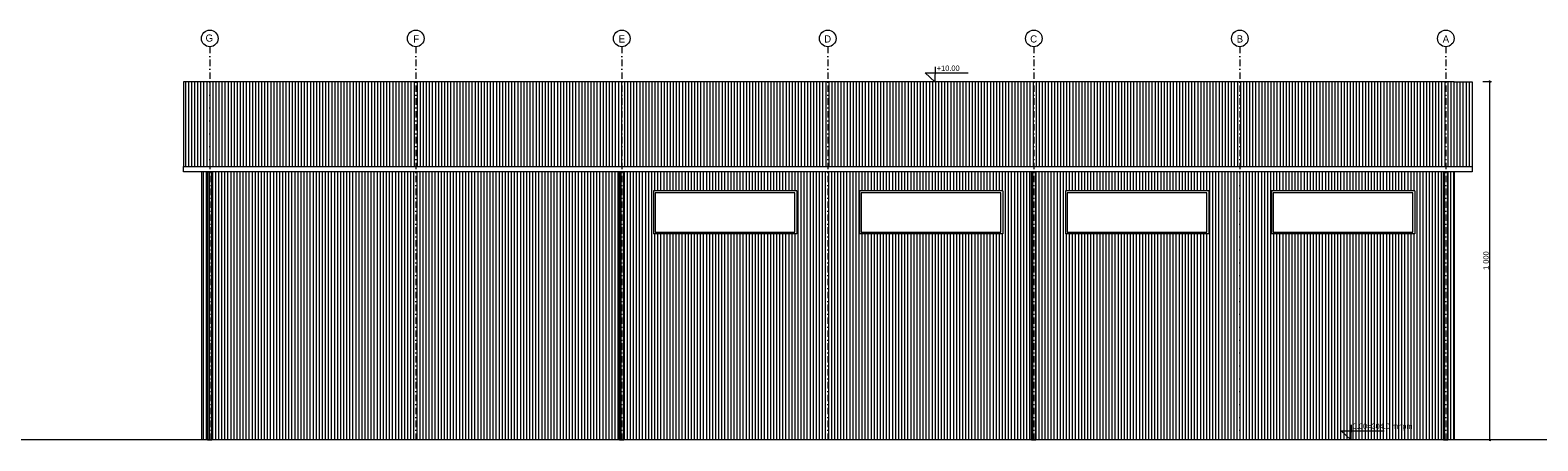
# Model space of a CAD drawing. Header units: millimetres. Extents: x 11479 to 267313, y -37752 to -26280.
# Tile 1 of 4: x 53599 to 95718, y -37752 to -26280. Entities that reach past the tile are written whole.
import ezdxf

# ---------------------------------------------------------------- set-up
doc = ezdxf.new("R2010")
doc.units = ezdxf.units.MM
doc.header["$MEASUREMENT"] = 0
doc.linetypes.add('Kropki i Kreski', pattern=[360, 180, -90, 0, -90])
for name, color, linetype, lineweight in [('Nowe_0_Nr_pióra__1', 7, 'Continuous', 13), ('Nowe_0_Nr_pióra__19', 255, 'Continuous', 0), ('Nowe_0_Nr_pióra__2', 251, 'Continuous', 13), ('Nowe_299-A Wymiary Opisy_Nr_pióra__1', 7, 'Continuous', 13), ('Nowe_299-A Wymiary Opisy_Nr_pióra__21', 7, 'Continuous', 25), ('Nowe_830-G Teksty Etykiety_Nr_pióra__1', 7, 'Continuous', 13)]:
    doc.layers.add(name, color=color, linetype=linetype, lineweight=lineweight)
doc.layers.add('Nowe_299-A Wymiary Opisy', color=7, linetype='Continuous')
doc.styles.add('STYL_AUTOMATYCZNY_1', font='txt')
doc.dimstyles.new('STYL_AUTOMATYCZNY__1', dxfattribs={"dimtxt": 150, "dimasz": 47.5, "dimexe": 0.18, "dimexo": 300, "dimgap": 0.09, "dimtad": 1, "dimdec": 0, "dimlfac": 0.1, "dimzin": 0, "dimdsep": 46, "dimtxsty": 'STYL_AUTOMATYCZNY_1', "dimblk": 'ARROWHEAD_2', "dimblk1": 'ARROWHEAD_2', "dimblk2": 'ARROWHEAD_2', "dimcen": 0.09, "dimclrd": 7, "dimclre": 7, "dimclrt": 7, "dimadec": 1, "dimazin": 0, "dimtfac": 1, "dimtdec": 4, "dimtmove": 0, "dimatfit": 3, "dimfxl": 0, "dimtolj": 1, "dimtzin": 0, "dimarcsym": 0})
pattern_1 = [(90, (62969.35, -27376.09), (85.18665, 0), [])]

# ---------------------------------------------------------------- blocks, each defined once
blk = doc.blocks.new('*D1')
at = {"layer": 'Nowe_299-A Wymiary Opisy_Nr_pióra__1', "color": 7, "linetype": 'Continuous', "lineweight": 13}
for p, q in [((94424, -27721), (94180, -27721)), ((94377, -27721), (94377, -27690)), ((94377, -37721), (94377, -27721)), ((94424, -37721), (94330, -37721)), ((94377, -37752), (94377, -37721))]:
    blk.add_line(p, q, dxfattribs=at)
at = {"layer": 'Nowe_299-A Wymiary Opisy_Nr_pióra__21', "color": 7, "linetype": 'Continuous', "lineweight": 25}
for p, q in [((94408, -27739), (94346, -27703)), ((94346, -37703), (94408, -37739))]:
    blk.add_line(p, q, dxfattribs=at)
at = {"layer": 'Nowe_299-A Wymiary Opisy_Nr_pióra__1', "color": 7, "lineweight": 13, "insert": (94347, -32977), "char_height": 150, "attachment_point": 7, "rotation": 90, "style": 'STYL_AUTOMATYCZNY_1'}
blk.add_mtext('{\\A1;1\xa0000}', dxfattribs=at)
blk = doc.blocks.new('ARROWHEAD_2')
at = {"color": 0, "linetype": 'Continuous', "lineweight": 0}
for p, q in [((0, 0), (-1, 0)), ((-0.38, -0.66), (0.38, 0.66))]:
    blk.add_line(p, q, dxfattribs=at)

msp = doc.modelspace()

# ---------------------------------------------------------------- hatches: boundary and pattern name
at = {"layer": 'Nowe_0_Nr_pióra__19', "linetype": 'Continuous', "lineweight": 0}
for points in [[(58557, -30236.8), (58677, -30236.8), (58677, -37721), (58557, -37721)], [(70067, -30236.8), (70187, -30236.8), (70187, -37721), (70067, -37721)], [(81577, -30236.8), (81697, -30236.8), (81697, -37721), (81577, -37721)], [(93087, -30236.8), (93207, -30236.8), (93207, -37721), (93087, -37721)]]:
    msp.add_hatch(color=255, dxfattribs=at).paths.add_polyline_path(points)
at = {"layer": 'Nowe_0_Nr_pióra__2', "linetype": 'Continuous', "lineweight": 13}
h = msp.add_hatch(dxfattribs=at)
h.set_pattern_fill('Sklejka_0002', color=251, style=0, pattern_type=2)
h.set_pattern_definition(pattern_1)
h.paths.add_polyline_path([(63872, -27721), (57884, -27721), (57884, -30086.8), (93880, -30086.8), (93880, -27721)])
h = msp.add_hatch(dxfattribs=at)
h.set_pattern_fill('Sklejka_0002', color=251, style=0, pattern_type=2)
h.set_pattern_definition(pattern_1)
h.paths.add_polyline_path([(87719.5, -27721), (86062.2, -27721), (86062.2, -30086.8), (87719.5, -30086.8)])
h = msp.add_hatch(dxfattribs=at)
h.set_pattern_fill('Sklejka_0002', color=251, style=0, pattern_type=2)
h.set_pattern_definition(pattern_1)
h.paths.add_polyline_path([(92880, -30086.8), (92880, -27721), (91819.5, -27721), (91819.5, -30086.8)])
h = msp.add_hatch(dxfattribs=at)
h.set_pattern_fill('Sklejka_0002', color=251, style=0, pattern_type=2)
h.set_pattern_definition([(90, (63469.35, -35010.29), (85.18665, 0), [])])
h.paths.add_polyline_path([(58384, -30236.8), (58384, -37721), (63128.3, -37721), (64128.3, -37721), (67942, -37721), (68942, -37721), (82462.2, -37721), (86562.2, -37721), (88219.5, -37721), (92319.5, -37721), (93380, -37721), (93380, -30236.8), (64372, -30236.8)])
h.paths.add_polyline_path([(75013.9, -31971), (75013.9, -30771), (71013.9, -30771), (71013.9, -31971)], flags=0)
h.paths.add_polyline_path([(80768.9, -31971), (80768.9, -30771), (76768.9, -30771), (76768.9, -31971)], flags=0)
h.paths.add_polyline_path([(86523.9, -30771), (82523.9, -30771), (82523.9, -31971), (86523.9, -31971)], flags=0)
h.paths.add_polyline_path([(92278.9, -30771), (88278.9, -30771), (88278.9, -31971), (92278.9, -31971)], flags=0)

# ---------------------------------------------------------------- linework, layer by layer
at = {"layer": 'Nowe_0_Nr_pióra__1', "color": 7, "linetype": 'Kropki i Kreski', "lineweight": 13}
for points in [[(58617, -26743.7), (58617, -37721)], [(64372, -26743.7), (64372, -37721)], [(70127, -26743.7), (70127, -37721)], [(75882, -26743.7), (75882, -37721)], [(81637, -26743.7), (81637, -37721)], [(87392, -26743.7), (87392, -37721)], [(93147, -26743.7), (93147, -37721)]]:
    msp.add_lwpolyline(points, dxfattribs=at)
at = {"layer": 'Nowe_0_Nr_pióra__1', "color": 7, "linetype": 'Continuous', "lineweight": 13}
for points in [[(78879.2, -27304.5), (78876, -27721), (78603.4, -27469.4), (79807.1, -27469.4)], [(58384, -27721), (57884, -27721), (57884, -30086.8)], [(93380, -27721), (58384, -27721)], [(93380, -27721), (93880, -27721), (93880, -30086.8)], [(57884, -30086.8), (93880, -30086.8)], [(93880, -30086.8), (93880, -30236.8), (57884, -30236.8), (57884, -30086.8)], [(58384, -30236.8), (58384, -37721)], [(93380, -37721), (93380, -30236.8)], [(93380, -30236.8), (93380, -37721)], [(75013.9, -30771), (71013.9, -30771)], [(71013.9, -30771), (71013.9, -31971)], [(75013.9, -30771), (75013.9, -31971)], [(80768.9, -30771), (80768.9, -31971), (76768.9, -31971)], [(76768.9, -30771), (76768.9, -31971)], [(80768.9, -30771), (76768.9, -30771)], [(80768.9, -30771), (80768.9, -31971)], [(86523.9, -30771), (86523.9, -31971), (82523.9, -31971)], [(82523.9, -30771), (82523.9, -31971)], [(86523.9, -30771), (82523.9, -30771)], [(86523.9, -30771), (86523.9, -31971)], [(92278.9, -30771), (92278.9, -31971), (88278.9, -31971)], [(88278.9, -30771), (88278.9, -31971)], [(92278.9, -30771), (88278.9, -30771)], [(92278.9, -30771), (92278.9, -31971)], [(75013.9, -31971), (71013.9, -31971)], [(90498.7, -37304.5), (90495.6, -37721), (90223, -37469.4), (91426.7, -37469.4)], [(98374.9, -37721), (11479.3, -37721)]]:
    msp.add_lwpolyline(points, dxfattribs=at)
at = {"layer": 'Nowe_0_Nr_pióra__1', "color": 7, "linetype": 'Continuous', "lineweight": 13, "flags": 128}
for points in [[(58557, -30236.8), (58677, -30236.8), (58677, -37721), (58557, -37721)], [(70067, -30236.8), (70187, -30236.8), (70187, -37721), (70067, -37721)], [(81577, -30236.8), (81697, -30236.8), (81697, -37721), (81577, -37721)], [(93087, -30236.8), (93207, -30236.8), (93207, -37721), (93087, -37721)]]:
    msp.add_lwpolyline(points, close=True, dxfattribs=at)
at = {"layer": 'Nowe_0_Nr_pióra__1', "color": 7, "linetype": 'Continuous', "lineweight": 13}
for points in [[(58677, -30236.8), (58557, -30236.8), (58557, -37721), (58677, -37721)], [(70187, -30236.8), (70067, -30236.8), (70067, -37721), (70187, -37721)], [(81697, -30236.8), (81577, -30236.8), (81577, -37721), (81697, -37721)], [(93207, -30236.8), (93087, -30236.8), (93087, -37721), (93207, -37721)], [(71063.9, -31921), (74963.9, -31921), (74963.9, -30821), (71063.9, -30821)], [(76818.9, -31921), (80718.9, -31921), (80718.9, -30821), (76818.9, -30821)], [(82573.9, -31921), (86473.9, -31921), (86473.9, -30821), (82573.9, -30821)], [(88328.9, -31921), (92228.9, -31921), (92228.9, -30821), (88328.9, -30821)]]:
    msp.add_lwpolyline(points, close=True, dxfattribs=at)
for centre in [(58617, -26512), (64372, -26512), (70127, -26512), (75882, -26512), (81637, -26512), (87392, -26512), (93147, -26512)]:
    msp.add_circle(centre, 231.7, dxfattribs=at)

# ---------------------------------------------------------------- texts
at = {"layer": 'Nowe_830-G Teksty Etykiety_Nr_pióra__1', "color": 7, "linetype": 'Continuous', "lineweight": 13, "style": 'STYL_AUTOMATYCZNY_1'}
for s, insert, char_height, attachment_point in [('{\\A1;G}', (58708.4, -26400.6), 200, 3), ('{\\A1;F}', (64464.5, -26425.1), 200, 3), ('{\\A1;E}', (70219.5, -26425.1), 200, 3), ('{\\A1;D}', (75974.5, -26425.1), 200, 3), ('{\\A1;C}', (81729.5, -26425.1), 200, 3), ('{\\A1;B}', (87484.5, -26425.1), 200, 3), ('{\\A1;A}', (93239.5, -26425.1), 200, 3), ('{\\A1;+10.00}', (78925.8, -27267.9), 150, 1), ('{\\A1;0.00=304.0 mnpm}', (90545.4, -37267.9), 150, 1)]:
    msp.add_mtext(s, dxfattribs=dict(at, insert=insert, char_height=char_height, attachment_point=attachment_point))

# ---------------------------------------------------------------- dimensions: what is measured, and where the dimension line sits
at = {"layer": 'Nowe_299-A Wymiary Opisy', "color": 7, "linetype": 'Continuous', "lineweight": 13}
dim = msp.add_linear_dim(base=(94377, -27721), p1=(94076, -37721), p2=(93880, -27721), angle=90, dimstyle='STYL_AUTOMATYCZNY__1', dxfattribs=at)
dim.commit()
dim.dimension.update_dxf_attribs({"geometry": '*D1', "text_midpoint": (94272, -32719.8), "dimtype": 160, "text_rotation": 90})

doc.saveas('drawing.dxf')
